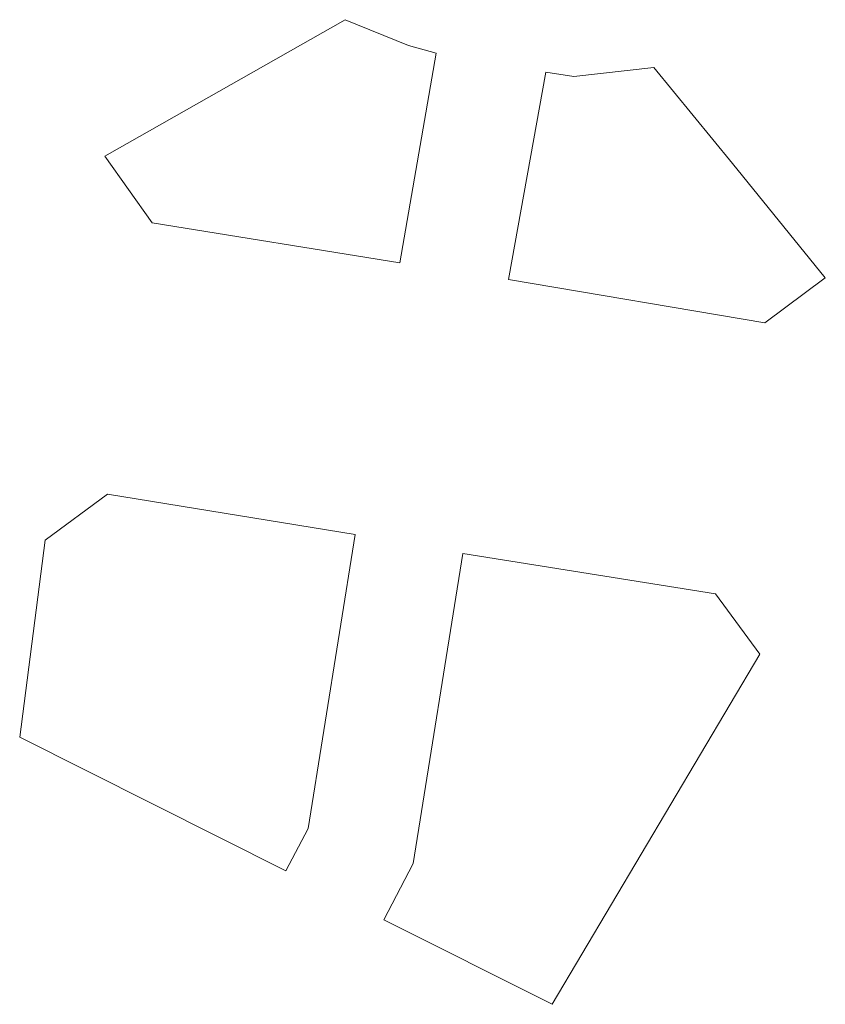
# Model space of a CAD drawing. Extents: x 212171 to 228808, y 571701 to 593093.
# Tile 33 of 97: x 222116 to 222127, y 584581 to 584594. Entities that reach past the tile are written whole.
import ezdxf

# ---------------------------------------------------------------- set-up
doc = ezdxf.new("R2010")
doc.units = 0
doc.layers.add('016 Alles planjaar 2023', color=72, linetype='Continuous', lineweight=20, true_color=0x1e90ff)

msp = doc.modelspace()

# ---------------------------------------------------------------- hatches: boundary and pattern name
at = {"layer": '016 Alles planjaar 2023', "true_color": 0x1e90ff}
h = msp.add_hatch(dxfattribs=at)
h.set_pattern_fill('DQ_CLEAR', color=72, style=0)
h.set_pattern_definition([])
h.paths.add_polyline_path([(222121.818, 584593.836), (222121.439, 584593.942), (222120.573, 584594.294), (222117.286, 584592.429), (222117.933, 584591.515), (222121.322, 584590.968), (222121.818, 584593.836)])
h = msp.add_hatch(dxfattribs=at)
h.set_pattern_fill('DQ_CLEAR', color=72, style=0)
h.set_pattern_definition([])
h.paths.add_polyline_path([(222127.137, 584590.764), (222125.866, 584592.326), (222124.795, 584593.641), (222123.701, 584593.518), (222123.318, 584593.576), (222122.804, 584590.741), (222126.31, 584590.147), (222127.137, 584590.764)])
h = msp.add_hatch(dxfattribs=at)
h.set_pattern_fill('DQ_CLEAR', color=72, style=0)
h.set_pattern_definition([])
h.paths.add_polyline_path([(222120.708, 584587.254), (222117.323, 584587.805), (222116.473, 584587.176), (222116.123, 584584.48), (222119.762, 584582.655), (222120.069, 584583.232), (222120.708, 584587.254)])
h = msp.add_hatch(dxfattribs=at)
h.set_pattern_fill('DQ_CLEAR', color=72, style=0)
h.set_pattern_definition([])
h.paths.add_polyline_path([(222126.244, 584585.618), (222125.637, 584586.441), (222122.183, 584586.996), (222121.502, 584582.754), (222121.103, 584581.983), (222123.404, 584580.829), (222126.244, 584585.618)])

# ---------------------------------------------------------------- linework, layer by layer
at = {"layer": '016 Alles planjaar 2023', "color": 14, "true_color": 0x004000}
for points in [[(222121.818, 584593.836), (222121.439, 584593.942), (222120.573, 584594.294), (222117.286, 584592.429), (222117.933, 584591.515), (222121.322, 584590.968), (222121.818, 584593.836)], [(222127.137, 584590.764), (222125.866, 584592.326), (222124.795, 584593.641), (222123.701, 584593.518), (222123.318, 584593.576), (222122.804, 584590.741), (222126.31, 584590.147), (222127.137, 584590.764)], [(222120.708, 584587.254), (222117.323, 584587.805), (222116.473, 584587.176), (222116.123, 584584.48), (222119.762, 584582.655), (222120.069, 584583.232), (222120.708, 584587.254)], [(222126.244, 584585.618), (222125.637, 584586.441), (222122.183, 584586.996), (222121.502, 584582.754), (222121.103, 584581.983), (222123.404, 584580.829), (222126.244, 584585.618)]]:
    msp.add_lwpolyline(points, close=True, dxfattribs=at)

doc.saveas('drawing.dxf')
